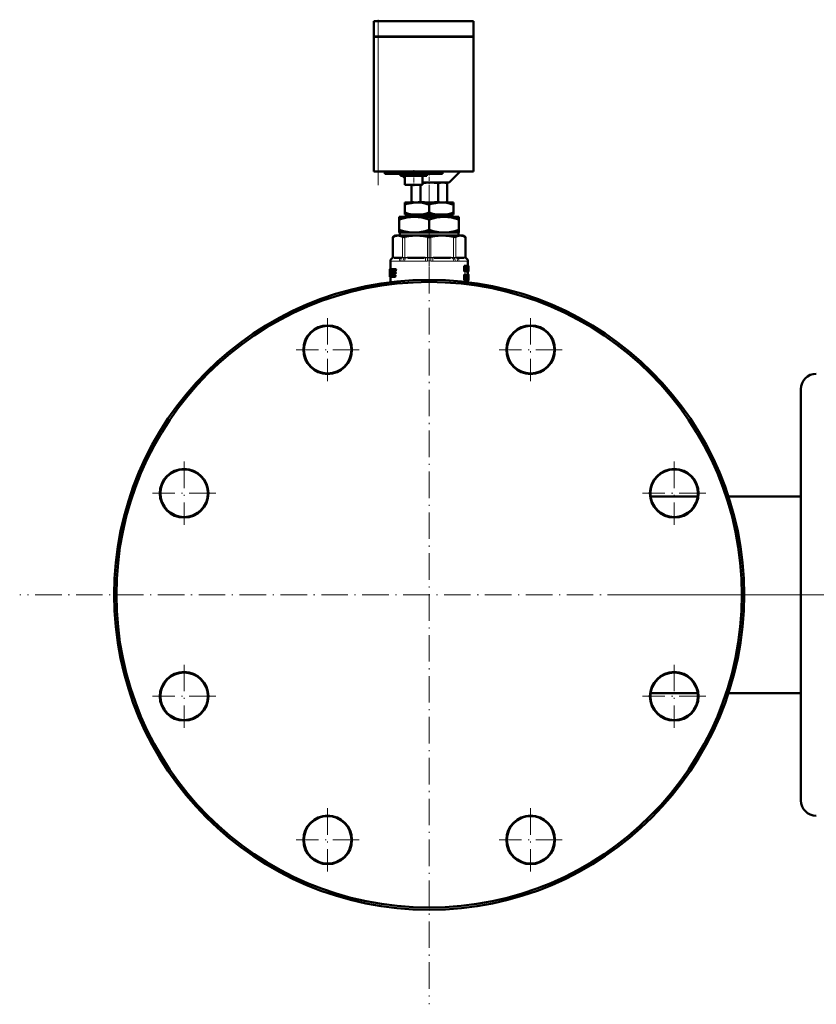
# Model space of a CAD drawing. Extents: x -2065 to 2446, y -1961 to 629.
# Tile 1 of 59: x -2065 to -1705, y -315 to 130. Entities that reach past the tile are written whole.
import ezdxf

# ---------------------------------------------------------------- set-up
doc = ezdxf.new("R2010")
doc.units = 0
doc.linetypes.add('DASHDOT', pattern=[18.5, 12, -3, 0.5, -3])

msp = doc.modelspace()

# ---------------------------------------------------------------- linework, layer by layer
at = {"color": 7, "lineweight": 50}
for p, q in [((-1902.72, 129.24), (-1904.72, 129.24)), ((-1904.72, 122.34), (-1904.72, 129.24)), ((-1902.72, 129.24), (-1859.72, 129.24)), ((-1859.72, 122.34), (-1859.72, 129.24)), ((-1902.72, 122.34), (-1904.72, 122.34)), ((-1904.72, 122.24), (-1904.72, 61.24)), ((-1904.72, 122.24), (-1904.13, 122.24)), ((-1904.62, 122.24), (-1904.62, 122.34)), ((-1904.13, 122.24), (-1902.72, 122.24)), ((-1902.72, 122.34), (-1859.72, 122.34)), ((-1859.72, 122.24), (-1902.72, 122.24)), ((-1859.82, 122.24), (-1859.82, 122.34)), ((-1859.72, 61.24), (-1859.72, 122.24)), ((-1904.72, 105.68), (-1904.82, 105.68)), ((-1904.82, 104.2), (-1904.82, 105.68)), ((-1904.72, 104.2), (-1904.82, 104.2)), ((-1904.82, 104.2), (-1904.82, 98.33)), ((-1904.72, 98.33), (-1904.82, 98.33)), ((-1904.82, 96.53), (-1904.82, 98.33)), ((-1904.72, 96.53), (-1904.82, 96.53)), ((-1904.82, 96.53), (-1904.82, 94.63)), ((-1904.72, 94.63), (-1904.82, 94.63)), ((-1904.82, 91.88), (-1904.82, 91.78)), ((-1904.72, 91.88), (-1904.82, 91.88)), ((-1904.72, 91.78), (-1904.82, 91.78)), ((-1904.72, 91.77), (-1904.82, 91.77)), ((-1904.82, 87.9), (-1904.82, 91.77)), ((-1904.72, 87.9), (-1904.82, 87.9)), ((-1904.82, 87.9), (-1904.82, 87.79)), ((-1904.72, 87.79), (-1904.82, 87.79)), ((-1904.72, 87.78), (-1904.82, 87.78)), ((-1904.13, 61.24), (-1904.72, 61.24)), ((-1902.72, 61.24), (-1904.13, 61.24)), ((-1859.72, 61.24), (-1902.72, 61.24)), ((-1899.72, 61.24), (-1899.72, 60.24)), ((-1873.72, 60.24), (-1899.72, 60.24)), ((-1892.72, 59.24), (-1892.72, 60.24)), ((-1892.72, 59.24), (-1880.72, 59.24)), ((-1891.72, 59.24), (-1890.72, 58.24)), ((-1890.72, 55.24), (-1890.72, 59.24)), ((-1882.72, 55.24), (-1882.72, 59.24)), ((-1880.72, 59.24), (-1880.72, 60.24)), ((-1873.72, 60.24), (-1873.72, 61.24)), ((-1870.72, 56.24), (-1865.72, 61.24)), ((-1890.72, 55.24), (-1882.72, 55.24)), ((-1887.75, 55.24), (-1887.75, 47.51)), ((-1883.71, 55.24), (-1883.71, 47.51)), ((-1882.72, 56.24), (-1870.72, 56.24)), ((-1875.63, 55.94), (-1875.63, 47.53)), ((-1872.72, 56.24), (-1871.59, 55.94)), ((-1871.59, 55.94), (-1871.59, 47.53)), ((-1890.72, 46.26), (-1890.72, 47.24)), ((-1885.22, 47.24), (-1890.72, 47.24)), ((-1890.72, 42.66), (-1890.72, 46.26)), ((-1886.75, 47.24), (-1887.75, 47.51)), ((-1874.22, 47.24), (-1885.22, 47.24)), ((-1879.72, 42.66), (-1879.72, 46.26)), ((-1868.72, 47.24), (-1874.22, 47.24)), ((-1872.69, 47.24), (-1871.59, 47.53)), ((-1868.72, 46.26), (-1868.72, 47.24)), ((-1868.72, 42.66), (-1868.72, 46.26)), ((-1893.22, 39.53), (-1893.22, 40.74)), ((-1886.47, 40.74), (-1893.22, 40.74)), ((-1890.72, 41.74), (-1890.72, 42.66)), ((-1886.57, 41.74), (-1890.72, 41.74)), ((-1890.2, 41.74), (-1890.2, 40.74)), ((-1886.57, 41.74), (-1883.87, 41.74)), ((-1872.97, 40.74), (-1886.47, 40.74)), ((-1875.57, 41.74), (-1883.87, 41.74)), ((-1875.57, 41.74), (-1872.87, 41.74)), ((-1866.22, 40.74), (-1872.97, 40.74)), ((-1868.72, 41.74), (-1872.87, 41.74)), ((-1869.24, 40.74), (-1869.24, 41.74)), ((-1868.72, 42.66), (-1868.72, 41.74)), ((-1866.22, 40.74), (-1866.22, 39.53)), ((-1893.22, 34.87), (-1893.22, 39.53)), ((-1879.72, 34.87), (-1879.72, 39.53)), ((-1866.22, 34.87), (-1866.22, 39.53)), ((-1895.02, 32.24), (-1896.11, 31.61)), ((-1895.96, 31.68), (-1896.11, 31.61)), ((-1896.11, 22.38), (-1896.11, 31.61)), ((-1895.02, 32.24), (-1893.85, 32.24)), ((-1893.85, 32.24), (-1885.57, 32.24)), ((-1893.22, 33.74), (-1893.22, 34.87)), ((-1888.13, 33.74), (-1893.22, 33.74)), ((-1892.94, 32.24), (-1892.94, 33.74)), ((-1888.13, 33.74), (-1884.81, 33.74)), ((-1885.57, 32.24), (-1873.86, 32.24)), ((-1874.63, 33.74), (-1884.81, 33.74)), ((-1874.63, 33.74), (-1871.31, 33.74)), ((-1873.86, 32.24), (-1865.58, 32.24)), ((-1866.22, 33.74), (-1871.31, 33.74)), ((-1866.5, 33.74), (-1866.5, 32.24)), ((-1866.22, 34.87), (-1866.22, 33.74)), ((-1865.58, 32.24), (-1864.42, 32.24)), ((-1864.42, 32.24), (-1863.32, 31.61)), ((-1863.32, 31.61), (-1863.47, 31.68)), ((-1863.32, 22.38), (-1863.32, 31.61)), ((-1897.22, 20.79), (-1897.22, 17.08)), ((-1892.52, 22.24), (-1895.56, 22.24)), ((-1881.98, 22.24), (-1889.32, 22.24)), ((-1870.12, 22.24), (-1877.45, 22.24)), ((-1863.88, 22.24), (-1866.92, 22.24)), ((-1863.6, 18.63), (-1863.93, 18.63)), ((-1863.93, 16.05), (-1863.93, 18.63)), ((-1863.6, 18.63), (-1863.27, 18.63)), ((-1863.6, 16.05), (-1863.6, 18.63)), ((-1863.4, 18.15), (-1863.39, 18.15)), ((-1863.21, 18.17), (-1863.16, 18.63)), ((-1862.85, 18.63), (-1863.16, 18.63)), ((-1862.85, 18.63), (-1862.61, 18.63)), ((-1862.77, 18.15), (-1862.76, 18.15)), ((-1862.61, 18.63), (-1862.61, 16.05)), ((-1862.61, 18.4), (-1862.59, 18.63)), ((-1862.59, 18.63), (-1862.28, 18.63)), ((-1862.28, 18.63), (-1862.16, 18.63)), ((-1862.28, 17.07), (-1862.23, 17.94)), ((-1862.21, 17.94), (-1862.23, 17.94)), ((-1862.22, 20.79), (-1862.22, 18.63)), ((-1862.22, 18.17), (-1862.22, 18.17)), ((-1862.21, 17.94), (-1862.17, 17.07)), ((-1861.99, 18.63), (-1862.16, 18.63)), ((-1861.99, 18.63), (-1861.93, 18.63)), ((-1861.99, 16.05), (-1861.99, 18.63)), ((-1861.95, 16.52), (-1861.95, 18.16)), ((-1861.95, 18.16), (-1861.94, 18.16)), ((-1861.92, 17.95), (-1861.95, 17.95)), ((-1861.93, 18.63), (-1861.92, 18.49)), ((-1861.92, 18.49), (-1861.92, 17.42)), ((-1861.92, 17.95), (-1861.92, 17.42)), ((-1897.52, 17.08), (-1897.51, 17.08)), ((-1897.52, 17.08), (-1897.52, 13.75)), ((-1897.5, 13.84), (-1897.52, 13.84)), ((-1897.52, 13.75), (-1897.52, 13.84)), ((-1897.52, 13.62), (-1897.52, 13.75)), ((-1897.48, 13.62), (-1897.52, 13.62)), ((-1897.43, 17.08), (-1897.51, 17.08)), ((-1897.5, 16.75), (-1897.51, 17.08)), ((-1897.45, 16.75), (-1897.5, 16.75)), ((-1897.48, 13.62), (-1897.42, 13.62)), ((-1897.43, 17.08), (-1896.88, 17.08)), ((-1897.32, 13.62), (-1897.42, 13.62)), ((-1897.36, 13.84), (-1897.39, 13.84)), ((-1897.36, 14.1), (-1897.36, 13.96)), ((-1897.05, 16.18), (-1897.32, 16.18)), ((-1897.32, 14.31), (-1897.19, 14.31)), ((-1897.32, 13.62), (-1897.07, 13.62)), ((-1897.28, 16.39), (-1897.09, 16.39)), ((-1897.22, 13.62), (-1897.22, 11.21)), ((-1897.15, 14.38), (-1897.19, 14.31)), ((-1897.05, 16.16), (-1897.13, 14.54)), ((-1897.09, 16.39), (-1897.06, 16.33)), ((-1897.07, 13.62), (-1897, 13.68)), ((-1896.76, 13.62), (-1897.07, 13.62)), ((-1896.69, 13.68), (-1897, 13.68)), ((-1896.62, 13.83), (-1896.93, 13.83)), ((-1896.57, 17.08), (-1896.88, 17.08)), ((-1896.81, 17.03), (-1896.88, 17.08)), ((-1896.64, 14.05), (-1896.88, 14.05)), ((-1896.63, 14.32), (-1896.85, 14.32)), ((-1896.5, 17.03), (-1896.81, 17.03)), ((-1896.44, 16.88), (-1896.76, 16.88)), ((-1896.76, 13.62), (-1896.69, 13.68)), ((-1896.46, 16.66), (-1896.72, 16.66)), ((-1896.49, 16.39), (-1896.72, 16.39)), ((-1896.62, 13.83), (-1896.61, 13.87)), ((-1896.5, 17.03), (-1896.57, 17.08)), ((-1896.54, 13.68), (-1896.46, 13.62)), ((-1896.46, 13.62), (-1895.42, 13.62)), ((-1896.23, 14.54), (-1896.2, 15.01)), ((-1895.91, 14.54), (-1896.23, 14.54)), ((-1895.9, 14.38), (-1896.22, 14.38)), ((-1896.17, 14.31), (-1896.22, 14.38)), ((-1896.2, 17.08), (-1895.17, 17.08)), ((-1896.2, 15.01), (-1896.11, 16.16)), ((-1896.17, 14.31), (-1895.4, 14.31)), ((-1895.78, 16.16), (-1896.11, 16.16)), ((-1896.08, 15.48), (-1896.09, 15.34)), ((-1895.74, 16.33), (-1896.07, 16.33)), ((-1896, 16.39), (-1895.18, 16.39)), ((-1896, 15.01), (-1895.3, 15.01)), ((-1895.98, 15.7), (-1895.29, 15.7)), ((-1895.91, 14.54), (-1895.87, 15.01)), ((-1895.84, 14.31), (-1895.9, 14.38)), ((-1895.82, 15.7), (-1895.78, 16.16)), ((-1895.74, 16.33), (-1895.68, 16.39)), ((-1895.07, 13.62), (-1895.42, 13.62)), ((-1895.06, 14.31), (-1895.4, 14.31)), ((-1895.32, 13.84), (-1895.3, 13.98)), ((-1894.97, 13.84), (-1895.32, 13.84)), ((-1894.95, 15.01), (-1895.3, 15.01)), ((-1894.96, 13.98), (-1895.3, 13.98)), ((-1894.94, 15.7), (-1895.29, 15.7)), ((-1895.2, 15.22), (-1895.18, 15.36)), ((-1894.85, 15.22), (-1895.2, 15.22)), ((-1894.83, 16.39), (-1895.18, 16.39)), ((-1894.84, 15.36), (-1895.18, 15.36)), ((-1894.82, 17.08), (-1895.17, 17.08)), ((-1895.08, 16.61), (-1895.06, 16.75)), ((-1894.73, 16.61), (-1895.08, 16.61)), ((-1894.72, 16.75), (-1895.06, 16.75)), ((-1894.97, 13.84), (-1894.96, 13.98)), ((-1894.85, 15.22), (-1894.84, 15.36)), ((-1894.73, 16.61), (-1894.72, 16.75)), ((-1863.6, 16.05), (-1863.93, 16.05)), ((-1863.6, 14.64), (-1863.93, 14.64)), ((-1863.93, 12.06), (-1863.93, 14.64)), ((-1863.6, 16.05), (-1863.39, 16.05)), ((-1863.6, 14.64), (-1863.24, 14.64)), ((-1863.6, 12.06), (-1863.6, 14.64)), ((-1863.36, 17.79), (-1863.39, 17.79)), ((-1863.39, 17.48), (-1863.39, 16.05)), ((-1863.14, 16.05), (-1863.39, 16.05)), ((-1863.37, 13.48), (-1863.37, 14.21)), ((-1863.37, 14.21), (-1863.27, 14.21)), ((-1863.13, 13.87), (-1863.37, 13.87)), ((-1863.17, 13.59), (-1863.37, 13.59)), ((-1863.37, 13.48), (-1863.28, 13.48)), ((-1863.14, 16.05), (-1862.98, 16.05)), ((-1863.01, 17.1), (-1863.08, 17.1)), ((-1863.05, 16.73), (-1863.05, 16.73)), ((-1862.77, 16.05), (-1862.98, 16.05)), ((-1862.55, 14.64), (-1862.86, 14.64)), ((-1862.86, 13.15), (-1862.86, 14.64)), ((-1862.77, 17.59), (-1862.81, 17.59)), ((-1862.77, 16.05), (-1862.77, 17.59)), ((-1862.77, 16.05), (-1862.61, 16.05)), ((-1862.61, 16.05), (-1862.49, 16.05)), ((-1862.55, 14.64), (-1862.41, 14.64)), ((-1862.55, 13.15), (-1862.55, 14.64)), ((-1862.49, 16.05), (-1862.35, 16.05)), ((-1862.21, 14.64), (-1862.41, 14.64)), ((-1862.41, 14.64), (-1862.41, 13.14)), ((-1862.31, 16.62), (-1862.35, 16.05)), ((-1862.35, 16.05), (-1862.12, 16.05)), ((-1862.31, 16.62), (-1862.15, 16.62)), ((-1862.28, 17.07), (-1862.17, 17.07)), ((-1862.26, 14.64), (-1862.26, 14.65)), ((-1861.95, 14.65), (-1862.25, 14.65)), ((-1861.93, 14.69), (-1862.23, 14.69)), ((-1862.22, 16.05), (-1862.22, 14.69)), ((-1862.21, 14.64), (-1862.12, 14.64)), ((-1862.21, 13.12), (-1862.21, 14.64)), ((-1862.12, 16.05), (-1862.15, 16.62)), ((-1862.12, 16.05), (-1862.04, 16.05)), ((-1862.12, 14.64), (-1862.12, 13.18)), ((-1861.97, 14.51), (-1862.12, 14.51)), ((-1861.99, 14.27), (-1862.12, 14.27)), ((-1862, 13.92), (-1862.12, 13.92)), ((-1861.99, 13.48), (-1862.12, 13.48)), ((-1861.99, 16.05), (-1862.04, 16.05)), ((-1861.99, 16.05), (-1861.93, 16.05)), ((-1861.92, 17.37), (-1861.95, 17.37)), ((-1861.92, 16.75), (-1861.95, 16.75)), ((-1861.95, 16.52), (-1861.93, 16.52)), ((-1861.94, 14.21), (-1861.95, 14.16)), ((-1861.95, 14.16), (-1861.95, 14.08)), ((-1861.92, 14.13), (-1861.95, 14.13)), ((-1861.95, 14.08), (-1861.95, 13.97)), ((-1861.92, 14.05), (-1861.95, 14.05)), ((-1861.95, 13.97), (-1861.95, 13.85)), ((-1861.94, 13.92), (-1861.95, 13.92)), ((-1861.95, 13.85), (-1861.95, 13.76)), ((-1861.95, 13.76), (-1861.94, 13.67)), ((-1861.93, 14.22), (-1861.94, 14.22)), ((-1861.92, 14.19), (-1861.94, 14.19)), ((-1861.94, 13.92), (-1861.94, 14.05)), ((-1861.94, 13.69), (-1861.94, 13.92)), ((-1861.94, 13.67), (-1861.93, 13.58)), ((-1861.92, 14.19), (-1861.93, 14.22)), ((-1861.93, 13.58), (-1861.92, 13.44)), ((-1861.92, 17.42), (-1861.92, 17.37)), ((-1861.92, 17.37), (-1861.92, 17.3)), ((-1861.92, 17.3), (-1861.92, 16.75)), ((-1861.92, 17.3), (-1861.92, 16.23)), ((-1861.92, 14.67), (-1861.92, 14.59)), ((-1861.92, 14.59), (-1861.92, 14.05)), ((-1861.92, 14.13), (-1861.92, 14.19)), ((-1861.92, 14.05), (-1861.92, 14.13)), ((-1861.92, 13.44), (-1861.92, 13.27)), ((-1863.6, 12.06), (-1863.93, 12.06)), ((-1863.6, 12.06), (-1863.37, 12.06)), ((-1863.37, 13.05), (-1863.37, 12.06)), ((-1863.37, 13.05), (-1863.31, 13.05)), ((-1863.27, 13.03), (-1863.37, 13.03)), ((-1863.24, 12.97), (-1863.37, 12.97)), ((-1863.21, 12.86), (-1863.37, 12.86)), ((-1863.36, 12.06), (-1863.37, 12.11)), ((-1863.04, 12.06), (-1863.36, 12.06)), ((-1863.18, 12.73), (-1863.21, 12.86)), ((-1863.04, 12.06), (-1863.18, 12.73)), ((-1863.12, 13.23), (-1863.12, 13.22)), ((-1863.04, 13.07), (-1863.01, 12.95)), ((-1863.04, 12.06), (-1862.83, 12.06)), ((-1863.01, 12.95), (-1862.98, 12.83)), ((-1862.55, 13.15), (-1862.86, 13.15)), ((-1862.31, 12.02), (-1862.61, 12.02)), ((-1862.21, 13.12), (-1862.41, 13.12)), ((-1861.95, 12.02), (-1862.25, 12.02)), ((-1861.97, 12.05), (-1862.24, 12.05)), ((-1861.99, 12.02), (-1862.22, 12.02)), ((-1862.22, 12.02), (-1862.22, 11.21)), ((-1862, 12.16), (-1862.19, 12.16)), ((-1862, 12.74), (-1862.13, 12.74)), ((-1861.95, 13.17), (-1862.12, 13.17)), ((-1861.94, 13.08), (-1862.12, 13.08)), ((-1861.93, 12.98), (-1862.12, 12.98)), ((-1861.93, 12.87), (-1862.12, 12.87)), ((-1862, 12.16), (-1862, 12.74)), ((-1861.93, 12.74), (-1862, 12.74)), ((-1861.93, 12.63), (-1861.99, 12.63)), ((-1861.93, 12.55), (-1861.97, 12.55)), ((-1861.94, 12.5), (-1861.96, 12.5)), ((-1861.94, 13.08), (-1861.95, 13.17)), ((-1861.93, 12.06), (-1861.95, 12.02)), ((-1861.93, 12.98), (-1861.94, 13.08)), ((-1861.94, 12.5), (-1861.93, 12.55)), ((-1861.93, 12.87), (-1861.93, 12.98)), ((-1861.93, 12.74), (-1861.93, 12.87)), ((-1861.93, 12.63), (-1861.93, 12.74)), ((-1861.93, 12.55), (-1861.93, 12.63)), ((-1861.92, 13.27), (-1861.92, 13.06)), ((-1861.92, 13.06), (-1861.92, 12.79)), ((-1861.92, 12.79), (-1861.92, 12.43)), ((-1861.92, 12.43), (-1861.92, 12.19)), ((-1711.57, -37.21), (-1711.57, -211.83)), ((-1758.2, -85.76), (-1779.5, -85.76)), ((-1711.57, -85.76), (-1744.33, -85.76)), ((-1758.2, -174.66), (-1779.5, -174.66)), ((-1711.57, -174.66), (-1744.33, -174.66)), ((-1711.57, -211.83), (-1711.57, -223.21))]:
    msp.add_line(p, q, dxfattribs=at)
at = {"color": 7, "linetype": 'DASHDOT', "lineweight": 18, "ltscale": 0.207001}
msp.add_line((-1902.72, 121.65), (-1902.72, 129.93), dxfattribs=at)
at = {"color": 7, "lineweight": 18}
for p, q in [((-1902.72, 122.34), (-1902.72, 129.24)), ((-1902.72, 122.24), (-1902.72, 122.34)), ((-1902.72, 61.24), (-1902.72, 122.24)), ((-1895.96, 31.68), (-1895.96, 22.4)), ((-1891.75, 22.4), (-1891.75, 31.68)), ((-1890.66, 31.68), (-1890.66, 22.4)), ((-1880.48, 22.4), (-1880.48, 31.68)), ((-1878.95, 31.68), (-1878.95, 22.4)), ((-1868.77, 22.4), (-1868.77, 31.68)), ((-1867.69, 31.68), (-1867.69, 22.4)), ((-1863.47, 22.4), (-1863.47, 31.68)), ((-1896.11, 22.38), (-1895.98, 22.39)), ((-1895.98, 22.39), (-1895.96, 22.4)), ((-1895.96, 22.4), (-1895.67, 22.43)), ((-1895.37, 22.44), (-1892.33, 22.44)), ((-1892.04, 22.43), (-1891.75, 22.4)), ((-1891.75, 22.4), (-1891.72, 22.39)), ((-1890.71, 22.39), (-1890.66, 22.4)), ((-1890.66, 22.4), (-1889.95, 22.43)), ((-1889.24, 22.44), (-1881.91, 22.44)), ((-1881.19, 22.43), (-1880.48, 22.4)), ((-1880.48, 22.4), (-1880.43, 22.39)), ((-1879.01, 22.39), (-1878.95, 22.4)), ((-1878.95, 22.4), (-1878.24, 22.43)), ((-1877.53, 22.44), (-1870.2, 22.44)), ((-1869.48, 22.43), (-1868.77, 22.4)), ((-1868.77, 22.4), (-1868.72, 22.39)), ((-1867.71, 22.39), (-1867.69, 22.4)), ((-1867.69, 22.4), (-1867.4, 22.43)), ((-1867.1, 22.44), (-1864.06, 22.44)), ((-1863.77, 22.43), (-1863.47, 22.4)), ((-1863.47, 22.4), (-1863.45, 22.39)), ((-1863.45, 22.39), (-1863.32, 22.38)), ((-1897.2, 20.76), (-1897.22, 20.79)), ((-1897.14, 20.74), (-1893.22, 20.74)), ((-1896.11, 22.2), (-1896.24, 22.2)), ((-1896.09, 22.2), (-1896.11, 22.2)), ((-1895.83, 22.23), (-1896.09, 22.2)), ((-1891.57, 20.76), (-1892.59, 20.76)), ((-1891.88, 22.2), (-1892.2, 22.23)), ((-1891.86, 22.2), (-1891.88, 22.2)), ((-1890.85, 20.74), (-1881.39, 20.74)), ((-1890.71, 22.2), (-1890.77, 22.2)), ((-1890.02, 22.23), (-1890.71, 22.2)), ((-1880.55, 22.2), (-1881.27, 22.23)), ((-1880.49, 22.2), (-1880.55, 22.2)), ((-1878.89, 22.2), (-1878.95, 22.2)), ((-1878.17, 22.23), (-1878.89, 22.2)), ((-1878.04, 20.74), (-1868.58, 20.74)), ((-1868.72, 22.2), (-1869.42, 22.23)), ((-1868.67, 22.2), (-1868.72, 22.2)), ((-1866.84, 20.76), (-1867.86, 20.76)), ((-1867.55, 22.2), (-1867.58, 22.2)), ((-1867.23, 22.23), (-1867.55, 22.2)), ((-1866.22, 20.74), (-1862.3, 20.74)), ((-1863.34, 22.2), (-1863.61, 22.23)), ((-1863.32, 22.2), (-1863.34, 22.2)), ((-1863.19, 22.2), (-1863.32, 22.2)), ((-1862.22, 20.79), (-1862.23, 20.76)), ((-1863.18, 12.73), (-1863.37, 12.73))]:
    msp.add_line(p, q, dxfattribs=at)
at = {"color": 7, "linetype": 'DASHDOT', "lineweight": 18}
for p, q in [((-1902.72, 55.14), (-1902.72, 128.34)), ((-1879.72, 55.04), (-1879.72, -315.46)), ((-1925.64, -5.05), (-1925.64, -33.65)), ((-1833.8, -5.05), (-1833.8, -33.65)), ((-1911.34, -19.35), (-1939.94, -19.35)), ((-1819.5, -19.35), (-1848.1, -19.35)), ((-1990.58, -69.99), (-1990.58, -98.59)), ((-1768.85, -69.99), (-1768.85, -98.59)), ((-1976.28, -84.29), (-2004.88, -84.29)), ((-1754.55, -84.29), (-1783.15, -84.29)), ((-1694.47, -130.21), (-2064.97, -130.21)), ((-1788.49, -130.21), (-1680.57, -130.21)), ((-1990.58, -161.83), (-1990.58, -190.43)), ((-1768.85, -161.83), (-1768.85, -190.43)), ((-1976.28, -176.13), (-2004.88, -176.13)), ((-1754.55, -176.13), (-1783.15, -176.13)), ((-1925.64, -226.78), (-1925.64, -255.38)), ((-1833.8, -226.78), (-1833.8, -255.38)), ((-1911.34, -241.08), (-1939.94, -241.08)), ((-1819.5, -241.08), (-1848.1, -241.08))]:
    msp.add_line(p, q, dxfattribs=at)
at = {"color": 7, "linetype": 'DASHDOT', "lineweight": 18, "ltscale": 0.003015}
for p, q in [((-1904.71, 101.2), (-1904.83, 101.2)), ((-1904.71, 89.83), (-1904.83, 89.83)), ((-1904.71, 89.83), (-1904.83, 89.83))]:
    msp.add_line(p, q, dxfattribs=at)
at = {"color": 7, "linetype": 'DASHDOT', "lineweight": 18, "ltscale": 0.180016}
msp.add_line((-1886.72, 61.84), (-1886.72, 54.64), dxfattribs=at)
at = {"color": 7, "linetype": 'DASHDOT', "lineweight": 18, "ltscale": 0.154977}
msp.add_line((-1879.72, 61.75), (-1879.72, 55.56), dxfattribs=at)
at = {"color": 7, "linetype": 'DASHDOT', "lineweight": 18, "ltscale": 0.036926}
msp.add_line((-1879.72, 47.6), (-1879.72, 46.12), dxfattribs=at)
at = {"color": 7, "linetype": 'DASHDOT', "lineweight": 18, "ltscale": 0.09416}
msp.add_line((-1879.72, 42.97), (-1879.72, 39.2), dxfattribs=at)
at = {"color": 7, "linetype": 'DASHDOT', "lineweight": 18, "ltscale": 0.374474}
msp.add_line((-1879.72, 21.14), (-1879.72, 36.11), dxfattribs=at)
at = {"color": 7, "linetype": 'DASHDOT', "lineweight": 18, "ltscale": 0.287706}
msp.add_line((-1879.72, 21.76), (-1879.72, 10.25), dxfattribs=at)
at = {"color": 7, "lineweight": 50}
for points in [[(-1875.63, 55.94), (-1877.39, 56.14), (-1878.92, 56.23), (-1879.65, 56.24)], [(-1871.59, 55.94), (-1872.67, 56.16), (-1873.61, 56.23), (-1874.55, 56.16), (-1875.63, 55.94)], [(-1885.22, 47.24), (-1886.15, 47.21), (-1887.07, 47.12), (-1887.92, 46.99), (-1888.77, 46.81), (-1889.75, 46.56), (-1890.72, 46.26)], [(-1879.72, 46.26), (-1880.62, 46.54), (-1881.53, 46.78), (-1882.74, 47.03), (-1883.97, 47.18), (-1885.22, 47.24)], [(-1874.22, 47.24), (-1875.15, 47.21), (-1876.07, 47.12), (-1876.92, 46.99), (-1877.77, 46.81), (-1878.75, 46.56), (-1879.72, 46.26)], [(-1875.63, 47.53), (-1874.55, 47.31), (-1873.61, 47.24), (-1872.67, 47.31), (-1871.59, 47.53)], [(-1868.72, 46.26), (-1869.62, 46.54), (-1870.53, 46.78), (-1871.74, 47.03), (-1872.97, 47.18), (-1874.22, 47.24)], [(-1886.47, 40.74), (-1887.32, 40.72), (-1888.18, 40.65), (-1889.88, 40.41), (-1891.56, 40.03), (-1893.22, 39.53)], [(-1890.72, 42.66), (-1889.07, 42.17), (-1888.24, 41.99), (-1887.41, 41.84), (-1886.57, 41.74)], [(-1879.72, 39.53), (-1881.38, 40.03), (-1883.06, 40.41), (-1884.76, 40.65), (-1885.61, 40.72), (-1886.47, 40.74)], [(-1883.87, 41.74), (-1883.02, 41.84), (-1882.18, 41.99), (-1880.94, 42.29), (-1879.72, 42.66)], [(-1879.72, 42.66), (-1878.07, 42.17), (-1877.24, 41.99), (-1876.41, 41.84), (-1875.57, 41.74)], [(-1872.97, 40.74), (-1873.82, 40.72), (-1874.68, 40.65), (-1876.38, 40.41), (-1878.06, 40.03), (-1879.72, 39.53)], [(-1866.22, 39.53), (-1867.88, 40.03), (-1869.56, 40.41), (-1871.26, 40.65), (-1872.11, 40.72), (-1872.97, 40.74)], [(-1872.87, 41.74), (-1872.02, 41.84), (-1871.18, 41.99), (-1869.94, 42.29), (-1868.72, 42.66)], [(-1893.85, 32.24), (-1894.53, 32.18), (-1895.23, 32), (-1895.96, 31.68)], [(-1891.75, 31.68), (-1892.48, 32), (-1893.17, 32.18), (-1893.85, 32.24)], [(-1893.22, 34.87), (-1891.37, 34.32), (-1889.69, 33.95), (-1888.13, 33.74)], [(-1890.66, 31.68), (-1891.2, 31.61), (-1891.6, 31.63), (-1891.75, 31.68)], [(-1885.57, 32.24), (-1887.29, 32.17), (-1889.06, 31.97), (-1890.66, 31.68)], [(-1880.48, 31.68), (-1882.25, 32), (-1883.93, 32.18), (-1885.57, 32.24)], [(-1884.81, 33.74), (-1883.24, 33.95), (-1881.57, 34.32), (-1879.72, 34.87)], [(-1879.72, 34.87), (-1877.87, 34.32), (-1876.19, 33.95), (-1874.63, 33.74)], [(-1873.86, 32.24), (-1875.58, 32.17), (-1877.35, 31.97), (-1878.95, 31.68)], [(-1868.77, 31.68), (-1870.54, 32), (-1872.22, 32.18), (-1873.86, 32.24)], [(-1871.31, 33.74), (-1869.74, 33.95), (-1868.07, 34.32), (-1866.22, 34.87)], [(-1867.69, 31.68), (-1867.84, 31.63), (-1868.02, 31.61), (-1868.49, 31.63), (-1868.77, 31.68)], [(-1865.58, 32.24), (-1866.3, 32.17), (-1867.03, 31.97), (-1867.69, 31.68)], [(-1863.47, 31.68), (-1864.21, 32), (-1864.9, 32.18), (-1865.58, 32.24)], [(-1861.94, 18.16), (-1861.93, 18.15), (-1861.93, 18.15), (-1861.92, 18.12), (-1861.92, 17.95)], [(-1897.5, 13.96), (-1897.49, 13.66), (-1897.49, 13.63), (-1897.48, 13.62)], [(-1897.43, 17.08), (-1897.45, 16.91), (-1897.45, 16.87)], [(-1897.42, 13.62), (-1897.4, 13.8), (-1897.39, 13.84)], [(-1897.32, 14.31), (-1897.34, 14.26), (-1897.36, 14.1)], [(-1897.36, 13.96), (-1897.36, 13.86), (-1897.34, 13.66), (-1897.33, 13.64), (-1897.32, 13.62)], [(-1897.32, 16.18), (-1897.31, 16.33), (-1897.3, 16.37), (-1897.28, 16.39)], [(-1896.09, 15.34), (-1896.08, 15.16), (-1896, 15.01)], [(-1895.98, 15.7), (-1896.05, 15.63), (-1896.08, 15.48)], [(-1896.07, 16.33), (-1896.04, 16.37), (-1896, 16.39)], [(-1895.42, 13.62), (-1895.35, 13.69), (-1895.32, 13.84)], [(-1895.3, 13.98), (-1895.32, 14.2), (-1895.35, 14.27), (-1895.4, 14.31)], [(-1895.3, 15.01), (-1895.23, 15.08), (-1895.2, 15.22)], [(-1895.18, 15.36), (-1895.19, 15.54), (-1895.23, 15.65), (-1895.25, 15.68), (-1895.29, 15.7)], [(-1895.18, 16.39), (-1895.11, 16.46), (-1895.08, 16.61)], [(-1895.06, 16.75), (-1895.07, 16.92), (-1895.11, 17.03), (-1895.13, 17.06), (-1895.17, 17.08)], [(-1895.07, 13.62), (-1895.01, 13.69), (-1894.97, 13.84)], [(-1894.96, 13.98), (-1894.97, 14.16), (-1895, 14.27), (-1895.02, 14.3), (-1895.06, 14.31)], [(-1894.95, 15.01), (-1894.88, 15.08), (-1894.85, 15.22)], [(-1894.84, 15.36), (-1894.84, 15.54), (-1894.88, 15.65), (-1894.9, 15.68), (-1894.94, 15.7)], [(-1894.83, 16.39), (-1894.76, 16.46), (-1894.73, 16.61)], [(-1894.72, 16.75), (-1894.72, 16.92), (-1894.76, 17.03), (-1894.78, 17.06), (-1894.82, 17.08)], [(-1863.17, 13.59), (-1863.2, 13.52), (-1863.28, 13.48)], [(-1863.27, 14.21), (-1863.21, 14.2), (-1863.18, 14.17), (-1863.15, 14.1), (-1863.13, 13.87)], [(-1863.24, 14.64), (-1863.14, 14.62), (-1863.05, 14.55), (-1862.95, 14.32), (-1862.92, 13.94)], [(-1861.92, 16.75), (-1861.93, 16.54), (-1861.93, 16.52)], [(-1861.92, 16.23), (-1861.92, 16.1), (-1861.93, 16.05)], [(-1862.61, 12.02), (-1862.73, 12.12), (-1862.8, 12.32), (-1862.84, 12.62), (-1862.86, 13.15)], [(-1862.31, 12.02), (-1862.42, 12.11), (-1862.48, 12.29), (-1862.53, 12.66), (-1862.55, 13.15)], [(-1862.41, 13.14), (-1862.4, 12.8), (-1862.36, 12.58), (-1862.34, 12.54), (-1862.3, 12.52)], [(-1862.12, 13.18), (-1862.14, 12.5), (-1862.18, 12.22), (-1862.2, 12.12), (-1862.24, 12.05), (-1862.31, 12.02)], [(-1862.3, 12.52), (-1862.23, 12.68), (-1862.21, 13.12)], [(-1861.97, 12.54), (-1861.96, 12.5), (-1861.95, 12.48)]]:
    msp.add_lwpolyline(points, dxfattribs=at)
at = {"color": 7, "lineweight": 18}
for points in [[(-1891.72, 22.39), (-1891.21, 22.38), (-1890.71, 22.39)], [(-1868.72, 22.39), (-1868.02, 22.38), (-1867.71, 22.39)]]:
    msp.add_lwpolyline(points, dxfattribs=at)
at = {"color": 7, "lineweight": 50}
for centre, radius in [((-1879.72, -130.21), 142.5), ((-1879.72, -130.21), 141.5), ((-1925.64, -19.35), 11), ((-1925.64, -19.35), 10.75), ((-1833.8, -19.35), 11), ((-1833.8, -19.35), 10.75), ((-1990.58, -84.29), 11), ((-1990.58, -84.29), 10.75), ((-1768.85, -84.29), 11), ((-1768.85, -84.29), 10.75), ((-1990.58, -176.13), 11), ((-1990.58, -176.13), 10.75), ((-1768.85, -176.13), 11), ((-1768.85, -176.13), 10.75), ((-1925.64, -241.08), 11), ((-1925.64, -241.08), 10.75), ((-1833.8, -241.08), 11), ((-1833.8, -241.08), 10.75)]:
    msp.add_circle(centre, radius, dxfattribs=at)
for centre, radius, start, end in [((-1879.65, 27.83), 28.41, 90.2701, 96.1979), ((-1885.56, 55.41), 8.2, 254.4673, 265.2544), ((-1885.94, 55.45), 8.24, 274.7618, 285.6762), ((-1879.48, 78.22), 31, 262.1571, 268.4146), ((-1879.97, 78.42), 31.2, 271.6005, 277.9943), ((-1879.73, 35.35), 3.74, 258.3446, 270.1449), ((-1879.71, 35.33), 3.73, 269.8253, 281.6734), ((-1896.31, 22.38), 0.2, 290.5165, 359.9999), ((-1863.12, 22.38), 0.2, 180.0001, 249.4835), ((-1895.72, 20.79), 1.5, 110.5177, 180.0166), ((-1892.14, 17.42), 28.75, 0.1221, 1.455), ((-1854.56, 18.72), 8.85, 183.7528, 186.0891), ((-2041.65, -3.94), 179.8, 6.7194, 7.2099), ((-1863.72, 20.79), 1.5, 360, 69.4823), ((-2037.02, 37.06), 175.15, 353.4585, 353.9602), ((-1871.26, 18.58), 8.5, 354.7816, 357.0896), ((-1836.43, 17.56), 26.34, 178.7215, 179.9219), ((-2011.5, 29.2), 149.59, 354.956, 355.9464), ((-1867.48, 18.24), 5.26, 356.7208, 359.1682), ((-1855.92, 18.26), 6.3, 180.8269, 182.9355), ((-2014.78, 9.99), 152.86, 2.2736, 3.2409), ((-1570.41, 13.67), 327.1, 179.4611, 179.9706), ((-1568.3, 10.16), 329.22, 178.8316, 179.3379), ((-1543.3, 4.24), 354.23, 178.069, 178.448), ((-1897.93, 14.57), 0.804, 346.282, 357.9508), ((-1897.71, 16.22), 0.659, 355.2142, 9.502), ((-1897.59, 14.02), 0.68, 329.83, 343.4584), ((-1898.53, 14.33), 1.67, 342.641, 350.3676), ((-1899.39, 14.47), 2.54, 350.2961, 356.4129), ((-1457.89, -11.58), 439.73, 176.3527, 176.6237), ((-1897.28, 16.77), 0.537, 11.9329, 28.8232), ((-1898.11, 16.58), 1.39, 3.3335, 12.4548), ((-1899.02, 16.53), 2.29, 356.6103, 3.3487), ((-1897.27, 14.02), 0.67, 329.3345, 343.2028), ((-1894.71, 14.17), 1.92, 175.6816, 183.6876), ((-1395.67, -18.9), 502.07, 175.9689, 176.2064), ((-1895.38, 14.12), 1.26, 183.2452, 193.3277), ((-1896.13, 13.93), 0.486, 192.7626, 211.5581), ((-1896.97, 16.77), 0.536, 11.9311, 28.8406), ((-1894.68, 16.28), 1.82, 168.052, 176.6245), ((-1895.19, 16.4), 1.3, 158.4683, 168.6111), ((-1897.54, 16.62), 1.13, 8.1933, 13.0268), ((-1895.88, 16.68), 0.553, 140.9405, 158.726), ((-1896.19, 16.95), 0.137, 94.9628, 144.1433), ((-1895.77, 14.49), 0.46, 173.2936, 193.8034), ((-1895.57, 16.12), 0.536, 157.8708, 175.9089), ((-1895.45, 14.49), 0.46, 173.2936, 193.8034), ((-1895.25, 16.12), 0.536, 157.852, 175.9095), ((-2033, -5.02), 171.16, 7.0726, 7.6581), ((-1863.93, 13.84), 0.808, 341.9381, 1.9017), ((-1868.83, 16.42), 5.78, 3.0866, 6.7512), ((-1852.58, 15.94), 10.5, 173.627, 175.6667), ((-1863.69, 13.67), 0.74, 332.5324, 345.6697), ((-2036.92, 35.66), 175.04, 353.5681, 354.1451), ((-1864.33, 13.85), 1.4, 345.1208, 353.6613), ((-1865.1, 13.94), 2.18, 353.628, 0.1734), ((-1862.18, 14.64), 0.0713, 137.9011, 177.4986), ((-1854.98, 13.95), 7.02, 177.378, 180.2111), ((-1855.44, 13.89), 6.56, 179.7565, 183.6024), ((-1858.25, 14.1), 3.75, 173.7637, 177.4237), ((-1858.08, 13.75), 3.92, 183.9498, 188.4837), ((-1860.81, 14.39), 1.17, 167.4145, 174.2396), ((-1861.88, 14.64), 0.0722, 138.1208, 177.231), ((-1861.91, 14.21), 0.0281, 137.9531, 180.5121), ((-1861.95, 14.67), 0.0248, 349.9677, 54.469), ((-1861.94, 14.22), 0.0146, 0.7968, 48.9847), ((-1863.32, 13), 0.0502, 32.7673, 84.4737), ((-1863.5, 12.88), 0.269, 19.1426, 34.6328), ((-1864.25, 12.6), 1.07, 14.1053, 19.7741), ((-1863.34, 13.49), 0.347, 311.0813, 333.0587), ((-1863.25, 13.09), 0.189, 22.913, 44.3273), ((-1863.85, 12.81), 0.851, 17.4933, 24.2989), ((-1914.85, 1.95), 52.99, 11.0019, 11.8436), ((-1862.24, 12.04), 0.027, 201.3787, 250.9283), ((-1859.76, 12.96), 2.25, 185.724, 190.7737), ((-1861.41, 12.26), 0.599, 189.043, 199.7323), ((-1861.92, 12.06), 0.0531, 189.8055, 239.3413), ((-1861.96, 12.49), 0.0224, 306.6994, 5.1885), ((-1863.08, 12.19), 1.16, 353.3792, 359.8357), ((-1704.57, -37.21), 7, 90, 180), ((-1990.58, -84.29), 10.75, 163.6453, 173.8521), ((-1879.72, -130.21), 142.5, 359.4771, 0), ((-1768.85, -176.13), 10.75, 172.1268, 173.8521), ((-1990.58, -176.13), 10.75, 208.643, 218.8521), ((-1704.57, -223.21), 7, 180, 270)]:
    msp.add_arc(centre, radius, start, end, dxfattribs=at)
at = {"color": 7, "lineweight": 18}
for centre, radius, start, end in [((-1896.18, 22.39), 0.196, 289.2011, 2.0769), ((-1896.16, 22.39), 0.195, 288.8448, 2.6072), ((-1895.86, 22.42), 0.192, 279.6889, 3.0559), ((-1895.39, 19.31), 3.13, 89.7592, 95.1871), ((-1892.32, 19.31), 3.13, 84.8129, 90.2408), ((-1892.24, 22.42), 0.199, 279.7602, 1.0432), ((-1891.95, 22.4), 0.202, 288.6376, 0.5069), ((-1891.93, 22.39), 0.202, 289.9883, 0.854), ((-1889.27, 4.26), 18.18, 89.8986, 92.1508), ((-1881.87, 4.26), 18.18, 87.8492, 90.1014), ((-1879.76, 43), 20.62, 268.132, 270.1134), ((-1879.67, 42.71), 20.33, 269.8741, 271.8833), ((-1877.56, 4.26), 18.18, 89.8986, 92.1508), ((-1870.16, 4.26), 18.18, 87.8492, 90.1014), ((-1867.51, 22.39), 0.202, 179.146, 250.0117), ((-1867.49, 22.4), 0.202, 179.4931, 251.3624), ((-1867.11, 19.31), 3.13, 89.7592, 95.1871), ((-1867.2, 22.42), 0.199, 178.9568, 260.2398), ((-1864.05, 19.31), 3.13, 84.8129, 90.2408), ((-1863.58, 22.42), 0.192, 176.9441, 260.3111), ((-1863.28, 22.39), 0.195, 177.3928, 251.1552), ((-1863.26, 22.39), 0.196, 177.9231, 250.7989), ((-1895.7, 20.76), 1.5, 105.9772, 179.784), ((-1897.15, 20.81), 0.073, 220.243, 277.8347), ((-1895.57, 19.28), 2.96, 89.7465, 95.0069), ((-1893.2, 27.89), 7.15, 269.8403, 274.8785), ((-1892.51, 18.22), 4.02, 85.7024, 90.1944), ((-1891.34, 44.19), 21.99, 268.6539, 271.4886), ((-1890.89, 29.68), 8.94, 265.6487, 270.2682), ((-1889.35, 2.59), 19.65, 89.9051, 91.9429), ((-1881.95, 1.52), 20.71, 88.1074, 90.0906), ((-1881.35, 36.74), 16.01, 269.8409, 273.2556), ((-1879.72, 66.71), 44.52, 269.0091, 270.9896), ((-1879.62, 8.89), 11.9, 90.4739, 93.9469), ((-1879.82, 8.89), 11.9, 86.0531, 89.5262), ((-1878.09, 36.76), 16.02, 266.7462, 270.1574), ((-1877.49, 1.52), 20.71, 89.9094, 91.8927), ((-1870.09, 2.59), 19.65, 88.0571, 90.0949), ((-1868.1, 44.2), 22, 268.5123, 271.3456), ((-1868.54, 29.67), 8.93, 269.7295, 274.3536), ((-1866.93, 18.22), 4.02, 89.8056, 94.2976), ((-1866.24, 27.9), 7.16, 265.1242, 270.157), ((-1863.87, 19.28), 2.96, 84.9931, 90.2535), ((-1863.73, 20.76), 1.5, 0.216, 74.0228), ((-1862.29, 20.81), 0.0729, 262.143, 319.7781)]:
    msp.add_arc(centre, radius, start, end, dxfattribs=at)
for centre, major_axis, ratio, start_param, end_param in [((-1895.56, 22.44), (0, -0.2), 0.92388, 0, 1.570796), ((-1892.52, 22.44), (0, -0.2), 0.92388, 0, 1.570796), ((-1890.8, 22.39), (0.007, -0.2), 0.408466, 0.272287, 1.557437), ((-1890.74, 22.4), (0.008, -0.2), 0.382405, 0.255495, 1.554996), ((-1890.03, 22.43), (0.008, -0.2), 0.382432, 0.102908, 1.555785), ((-1889.32, 22.44), (0, -0.2), 0.382683, 0, 1.570796), ((-1881.98, 22.44), (0, -0.2), 0.382683, 0, 1.570796), ((-1881.27, 22.43), (-0.008, -0.2), 0.382432, 0.132932, 1.585808), ((-1880.56, 22.4), (-0.008, -0.2), 0.382405, 0.287096, 1.586597), ((-1880.5, 22.39), (-0.006, -0.2), 0.356255, 0.297028, 1.582178), ((-1878.93, 22.39), (0.006, -0.2), 0.356255, 4.701007, 5.986158), ((-1878.88, 22.4), (0.008, -0.2), 0.382405, 4.696589, 5.996089), ((-1878.17, 22.43), (0.008, -0.2), 0.382432, 4.697377, 6.150253), ((-1877.45, 22.44), (0, -0.2), 0.382683, 4.712389, 6.283185), ((-1870.12, 22.44), (0, -0.2), 0.382683, 4.712389, 6.283185), ((-1869.41, 22.43), (-0.008, -0.2), 0.382432, 4.727401, 6.180277), ((-1868.7, 22.4), (-0.008, -0.2), 0.382405, 4.728189, 6.02769), ((-1868.64, 22.39), (-0.007, -0.2), 0.408466, 4.725748, 6.010898), ((-1866.92, 22.44), (0, 0.2), 0.92388, 1.570796, 3.141593), ((-1863.88, 22.44), (0, 0.2), 0.92388, 1.570796, 3.141593), ((-1895.64, 20.74), (0, 1.5), 0.995414, 0.123342, 1.570796), ((-1892.06, 20.74), (0, 1.5), 0.771505, 0.123342, 1.570796), ((-1891.49, 20.76), (0.14, -1.49), 0.734075, 3.351169, 4.642046), ((-1890.56, 20.76), (-0.13, -1.49), 0.675962, 3.481187, 4.772063), ((-1889.9, 20.74), (0, 1.5), 0.636223, 0.123342, 1.570796), ((-1881.25, 20.74), (0, 1.5), 0.095659, 0.123342, 1.570796), ((-1880.38, 20.76), (0.1, -1.5), 0.041092, 3.418838, 4.709715), ((-1879.06, 20.76), (-0.1, -1.5), 0.041092, 1.57347, 2.864347), ((-1878.19, 20.74), (0, -1.5), 0.095659, 1.570796, 3.018251), ((-1869.54, 20.74), (0, -1.5), 0.636223, 1.570796, 3.018251), ((-1868.88, 20.76), (0.13, -1.49), 0.675962, 1.511122, 2.801999), ((-1867.95, 20.76), (-0.14, -1.49), 0.734075, 1.64114, 2.932016), ((-1867.37, 20.74), (0, -1.5), 0.771505, 1.570796, 3.018251), ((-1863.79, 20.74), (0, -1.5), 0.995414, 1.570796, 3.018251)]:
    msp.add_ellipse(centre, major_axis=major_axis, ratio=ratio, start_param=start_param, end_param=end_param, dxfattribs=at)

doc.saveas('drawing.dxf')
